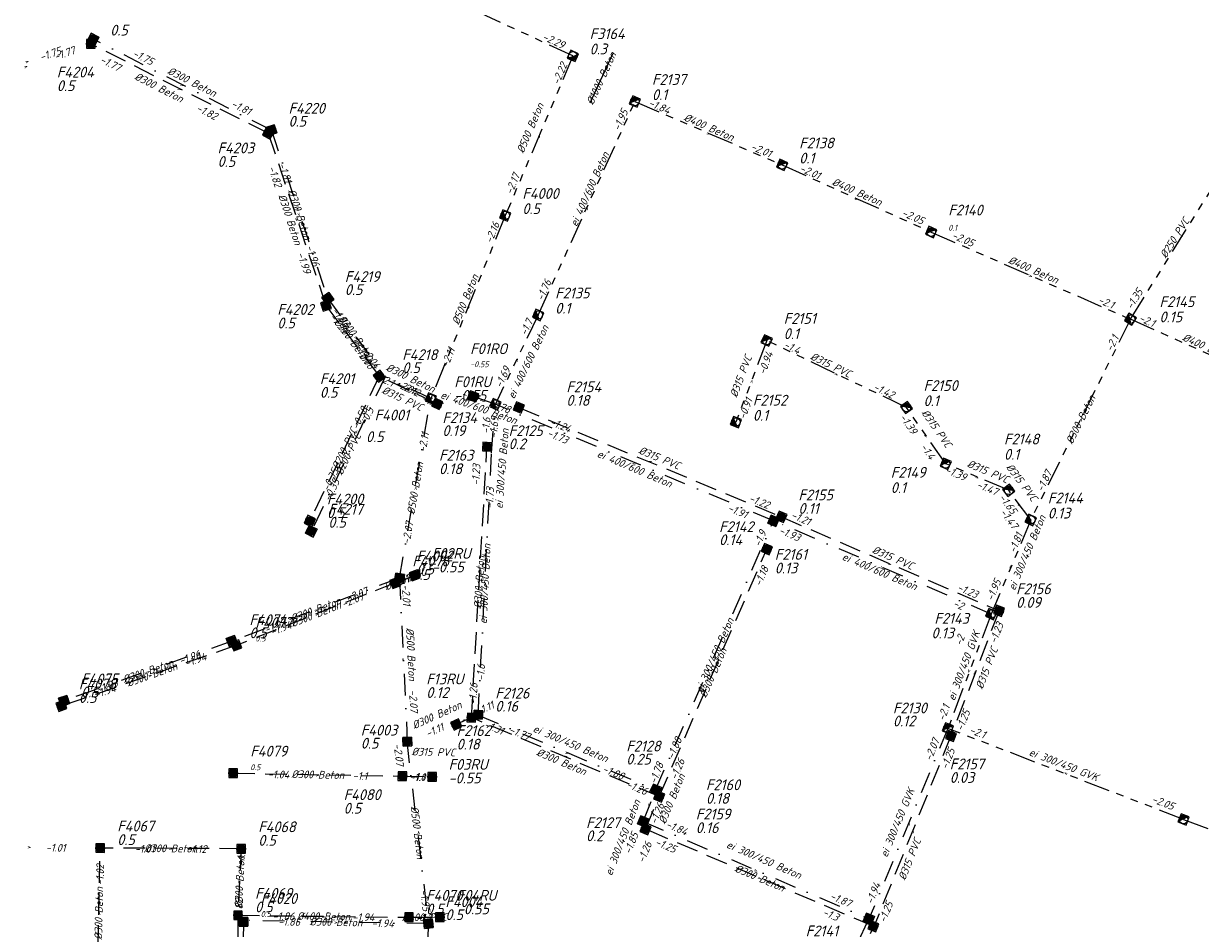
# Model space of a CAD drawing. Header units: metres. Extents: x 153906 to 154973, y 473035 to 474039.
# Tile 3 of 18: x 153906 to 154179, y 473255 to 473464. Entities that reach past the tile are written whole.
import ezdxf
from ezdxf.enums import TextEntityAlignment as Align

# ---------------------------------------------------------------- set-up
doc = ezdxf.new("R2010")
doc.units = ezdxf.units.M
for name, pattern in [('RI-GWA', [18.45, 6, -1.8, 1.75, -1.8, 1.75, -1.8, 1.75, -1.8]), ('RI-HWA', [7.4, 5, -2.4]), ('RI-VWA', [11, 5, -3, 0, -3])]:
    doc.linetypes.add(name, pattern=pattern)
doc.layers.get('0').update_dxf_attribs({"linetype": 'CONTINUOUS'})
for name, color, linetype, lineweight in [('R-OI-KW-KUNSTWERK_DUIKER-G', 170, 'CONTINUOUS', 25), ('R-OI-RI-BOB-T18', 6, 'CONTINUOUS', 18), ('R-OI-RI-GWA_PUTDEKSELHOOGTE-T25', 10, 'CONTINUOUS', 25), ('R-OI-RI-GWA_PUTNUMMER-T25', 10, 'CONTINUOUS', 25), ('R-OI-RI-GWA_RIOOLPUT_INSPECTIEPUT-S', 10, 'CONTINUOUS', 25), ('R-OI-RI-GWA_TRANSPORTLEIDING-G', 10, 'RI-GWA', 25), ('R-OI-RI-HWA_PUTDEKSELHOOGTE-T25', 150, 'CONTINUOUS', 25), ('R-OI-RI-HWA_PUTNUMMER-T25', 150, 'CONTINUOUS', 25), ('R-OI-RI-HWA_RIOOLPUT_INSPECTIEPUT-S', 150, 'CONTINUOUS', 25), ('R-OI-RI-HWA_TRANSPORTLEIDING-G', 150, 'RI-HWA', 25), ('R-OI-RI-STROOMRICHTING-G', 251, 'CONTINUOUS', 25), ('R-OI-RI-VWA_PUTDEKSELHOOGTE-T25', 34, 'CONTINUOUS', 25), ('R-OI-RI-VWA_PUTNUMMER-T25', 34, 'CONTINUOUS', 25), ('R-OI-RI-VWA_RIOOLPUT_INSPECTIEPUT-S', 34, 'CONTINUOUS', 25), ('R-OI-RI-VWA_TRANSPORTLEIDING-G', 34, 'RI-VWA', 25)]:
    doc.layers.add(name, color=color, linetype=linetype, lineweight=lineweight)
doc.layers.add('R-OI-RI-DIAMETER_RIOOL-T18', color=6, linetype='CONTINUOUS')
doc.styles.add('NLCS-ISO-M500-T25', font='NLCS-ISO.ttf', dxfattribs={"height": 1.25})
doc.styles.add('NLCS-ISO-M750-T18_CURSIEF', font='NLCS-ISO.ttf', dxfattribs={"oblique": 15, "height": 1.35})
doc.styles.add('NLCS-ISO-M750-T25_CURSIEF', font='NLCS-ISO.ttf', dxfattribs={"oblique": 15, "height": 1.875})

# ---------------------------------------------------------------- blocks, each defined once
blk = doc.blocks.new('N-SRI-PUT_GWA-SO')
blk.add_hatch(color=256).paths.add_polyline_path([(1.41, 1.41, 0.664858), (-2, 0.02), (-2, -0.02, 0.196534), (-1.41, -1.41)])
at = {"lineweight": -3, "flags": 128}
blk.add_lwpolyline([(2, -2), (2, 2), (-2, 2), (-2, -2)], close=True, dxfattribs=at)
at = {"lineweight": -3}
blk.add_circle((0, 0), 2, dxfattribs=at)
blk = doc.blocks.new('N-SRI-PUT_VWA-SO')
h = blk.add_hatch(color=256)
edge = h.paths.add_edge_path()
edge.add_arc((0, 0), 2, 0, 360)
at = {"flags": 128}
blk.add_lwpolyline([(-2, 2), (2, 2), (2, -2), (-2, -2)], close=True, dxfattribs=at)
at = {"lineweight": -3, "flags": 128}
blk.add_lwpolyline([(2, -2), (2, 2), (-2, 2), (-2, -2)], close=True, dxfattribs=at)
at = {"lineweight": -3}
blk.add_circle((0, 0), 2, dxfattribs=at)
blk = doc.blocks.new('N-SRI-PUT_HWA-SO')
h = blk.add_hatch(color=256)
h.dxf.hatch_style = 1
h.paths.add_polyline_path([(-2, 0, 1), (2, 0, 1)])
at = {"lineweight": -3, "flags": 128}
blk.add_lwpolyline([(-2, -2), (2, -2), (2, 2), (-2, 2)], close=True, dxfattribs=at)
at = {"lineweight": -3}
blk.add_circle((0, 0), 2, dxfattribs=at)

msp = doc.modelspace()

# ---------------------------------------------------------------- linework, layer by layer
at = {"layer": 'R-OI-KW-KUNSTWERK_DUIKER-G'}
msp.add_polyline3d([(154042.62, 473457.43, 0), (154037.29, 473445.95, 0)], dxfattribs=at)
at = {"layer": 'R-OI-RI-GWA_TRANSPORTLEIDING-G'}
for points in [[(154033.39, 473456.89, 0), (153980.51, 473481.35, 0)], [(154033.39, 473456.89, 0), (154017.75, 473419.97, 0)], [(154025.34, 473396.94, 0), (154047.74, 473446.34, 0)], [(154047.74, 473446.34, 0), (154081.79, 473431.66, 0)], [(154162.33, 473395.97, 0), (154186.14, 473434.15, 0)], [(154081.79, 473431.66, 0), (154116.26, 473416.14, 0)], [(154017.75, 473419.97, 0), (154000.53, 473377.63, 0)], [(154116.26, 473416.14, 0), (154162.33, 473395.97, 0)], [(154025.34, 473396.94, 0), (154015.45, 473376.28, 0)], [(154162.33, 473395.97, 0), (154139.29, 473349.53, 0)], [(154201.49, 473378.43, 0), (154162.33, 473395.97, 0)], [(154078.21, 473391.05, 0), (154071.08, 473372.16, 0)], [(154110.54, 473375.53, 0), (154078.21, 473391.05, 0)], [(154119.61, 473362.53, 0), (154110.54, 473375.53, 0)], [(154134.19, 473356.38, 0), (154119.61, 473362.53, 0)], [(154139.29, 473349.53, 0), (154134.19, 473356.38, 0)], [(154139.29, 473349.53, 0), (154130.14, 473327.76, 0)], [(154130.14, 473327.76, 0), (154120.12, 473301.28, 0)], [(154174.63, 473280.23, 0), (154120.12, 473301.28, 0)], [(154174.63, 473280.23, 0), (154233.57, 473258.08, 0)]]:
    msp.add_polyline3d(points, dxfattribs=at)
at = {"layer": 'R-OI-RI-HWA_TRANSPORTLEIDING-G'}
for points in [[(153962.91, 473438.98, 0), (153921.9, 473459.66, 0)], [(153962.91, 473438.98, 0), (153976.28, 473399.11, 0)], [(153976.28, 473399.11, 0), (153988.59, 473382.78, 0)], [(153988.59, 473382.78, 0), (153972.56, 473349.28, 0)], [(154002, 473376.4, 0), (153988.59, 473382.78, 0)], [(154020.87, 473375.55, 0), (154081.6, 473350.24, 0)], [(154009.92, 473303.79, 0), (154013.52, 473366.46, 0)], [(154081.6, 473350.24, 0), (154131.96, 473328.5, 0)], [(154053.34, 473285.54, 0), (154078.25, 473342.79, 0)], [(153992.3, 473334.95, 0), (153955.53, 473320.51, 0)], [(153992.3, 473334.95, 0), (153996.8, 473336.7, 0)], [(154131.96, 473328.5, 0), (154120.84, 473299.55, 0)], [(153916.01, 473306.79, 0), (153956.01, 473320.72, 0)], [(154009.92, 473303.79, 0), (154006.4, 473302.2, 0)], [(154053.34, 473285.54, 0), (154009.92, 473303.79, 0)], [(154120.84, 473299.55, 0), (154103.02, 473255.44, 0)], [(153954.83, 473290.94, 0), (153993.95, 473290.25, 0)], [(153993.95, 473290.25, 0), (154000.9, 473290.1, 0)], [(154050.21, 473277.97, 0), (154053.34, 473285.54, 0)], [(154103.02, 473255.44, 0), (154050.21, 473277.97, 0)], [(153923.4, 473243.37, 0), (153924.05, 473273.62, 0)], [(153956.66, 473273.45, 0), (153924.05, 473273.62, 0)], [(153956.66, 473273.45, 0), (153955.93, 473258.05, 0)], [(153955.93, 473258.05, 0), (153955.61, 473231.37, 0)], [(153955.93, 473258.05, 0), (153995.48, 473257.59, 0)], [(153995.48, 473257.59, 0), (154002.6, 473257.6, 0)], [(154083.34, 473213.65, 0), (154103.02, 473255.44, 0)]]:
    msp.add_polyline3d(points, dxfattribs=at)
at = {"layer": 'R-OI-RI-VWA_TRANSPORTLEIDING-G'}
for points in [[(153963.67, 473439.7, 0), (153922.43, 473460.78, 0)], [(153963.67, 473439.7, 0), (153976.69, 473400.75, 0)], [(153976.69, 473400.75, 0), (153989.98, 473382.67, 0)], [(153989.98, 473382.67, 0), (153972.87, 473346.91, 0)], [(154000.53, 473377.63, 0), (153989.98, 473382.67, 0)], [(153993.27, 473336.09, 0), (154000.53, 473377.63, 0)], [(154015.45, 473376.28, 0), (154010.3, 473378.1, 0)], [(154014.57, 473365.08, 0), (154015.45, 473376.28, 0)], [(154079.79, 473349.34, 0), (154015.45, 473376.28, 0)], [(154011.48, 473304.37, 0), (154014.57, 473365.08, 0)], [(154052.53, 473287.1, 0), (154079.79, 473349.34, 0)], [(154130.14, 473327.76, 0), (154079.79, 473349.34, 0)], [(153993.27, 473336.09, 0), (153954.51, 473321.48, 0)], [(153993.27, 473336.09, 0), (153995.09, 473298.25, 0)], [(153954.51, 473321.48, 0), (153915.7, 473307.67, 0)], [(154011.48, 473304.37, 0), (154052.53, 473287.1, 0)], [(154120.12, 473301.28, 0), (154101.87, 473257.22, 0)], [(153994.97, 473298.31, 0), (153999.96, 473256.12, 0)], [(154049.66, 473279.75, 0), (154052.53, 473287.1, 0)], [(154049.66, 473279.75, 0), (154101.87, 473257.22, 0)], [(153957.23, 473256.86, 0), (153956.72, 473232.26, 0)], [(153999.96, 473256.12, 0), (153957.23, 473256.86, 0)], [(153999.96, 473256.12, 0), (153998.26, 473221.76, 0)], [(154075.84, 473201.8, 0), (154101.87, 473257.22, 0)]]:
    msp.add_polyline3d(points, dxfattribs=at)

# ---------------------------------------------------------------- block references
at = {"layer": 'R-OI-RI-GWA_RIOOLPUT_INSPECTIEPUT-S'}
for p, xscale, yscale, zscale, rotation in [((154033.39, 473456.89), 0.4999999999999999, 0.4999999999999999, 0.4999999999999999, 155.1789789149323), ((154047.74, 473446.34), 0.5, 0.5, 0.5, 336.6770313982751), ((154081.79, 473431.66), 0.5, 0.5, 0.5, 335.751666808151), ((154017.75, 473419.97), 0.5, 0.5, 0.5, 67.0413780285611), ((154116.26, 473416.14), 0.5, 0.5, 0.5, 336.3590092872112), ((154025.34, 473396.94), 0.5, 0.5, 0.5, 65.61356476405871), ((154162.33, 473395.97), 0.5, 0.5, 0.5, 58.04820447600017), ((154078.21, 473391.05), 0.5, 0.5, 0.5, 334.3587637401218), ((154000.53, 473377.63), 0.4999999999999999, 0.4999999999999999, 0.4999999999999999, 67.862933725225), ((154015.45, 473376.28), 0.5, 0.5, 0.5, 64.40707024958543), ((154110.54, 473375.53), 0.5, 0.5, 0.5, 304.9117993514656), ((154071.08, 473372.16), 0.5, 0.5, 0.5, 69.32607606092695), ((154119.61, 473362.53), 0.5, 0.5, 0.5, 337.1347280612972), ((154134.19, 473356.38), 0.4999999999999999, 0.4999999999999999, 0.4999999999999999, 306.6176899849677), ((154139.29, 473349.53), 0.5, 0.5, 0.5, 63.61386009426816), ((154130.14, 473327.76), 0.4999999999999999, 0.4999999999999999, 0.4999999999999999, 67.21213516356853), ((154120.12, 473301.28), 0.5, 0.5, 0.5, 338.8888545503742), ((154174.63, 473280.23), 0.5, 0.5, 0.5, 339.4075308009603)]:
    msp.add_blockref('N-SRI-PUT_GWA-SO', p, dxfattribs=dict(at, xscale=xscale, yscale=yscale, zscale=zscale, rotation=rotation))
at = {"layer": 'R-OI-RI-HWA_RIOOLPUT_INSPECTIEPUT-S', "xscale": 0.5, "yscale": 0.5, "zscale": 0.5}
for p in [(153921.9, 473459.66), (153955.93, 473258.05)]:
    msp.add_blockref('N-SRI-PUT_HWA-SO', p, dxfattribs=at)
at = {"layer": 'R-OI-RI-HWA_RIOOLPUT_INSPECTIEPUT-S'}
for p, xscale, yscale, zscale, rotation in [((153962.91, 473438.98), 0.5, 0.5, 0.5, 153.2396864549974), ((153976.28, 473399.11), 0.5, 0.5, 0.5, 108.5383551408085), ((153988.59, 473382.78), 0.5, 0.5, 0.5, 127.0110862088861), ((154002, 473376.4), 0.5, 0.5, 0.5, 154.5602137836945), ((154020.87, 473375.55), 0.5, 0.5, 0.5, 337.3729006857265), ((154013.52, 473366.46), 0.5, 0.5, 0.5, 266.7130826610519), ((154081.6, 473350.24), 0.5, 0.5, 0.5, 336.6568370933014), ((153972.56, 473349.28), 0.5, 0.5, 0.5, 64.4285971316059), ((154078.25, 473342.79), 0.5, 0.5, 0.5, 246.48584796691), ((153996.8, 473336.7), 0.5, 0.5, 0.5, 201.2462053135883), ((153992.3, 473334.95), 0.5, 0.5, 0.5, 21.24620531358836), ((154131.96, 473328.5), 0.5, 0.5, 0.5, 249.4722483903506), ((153955.53, 473320.51), 0.5, 0.5, 0.5, 21.44937563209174), ((153915.08, 473306.49), 0.5, 0.5, 0.5, 19.14869715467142), ((154006.4, 473302.2), 0.5, 0.5, 0.5, 24.34817127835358), ((154009.92, 473303.79), 0.5, 0.5, 0.5, 86.71308266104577), ((154120.84, 473299.55), 0.5, 0.5, 0.5, 68.99392811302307), ((153954.83, 473290.94), 0.4999999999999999, 0.4999999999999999, 0.4999999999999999, 358.9879779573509), ((153993.95, 473290.25), 0.5, 0.5, 0.5, 358.7397784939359), ((154000.85, 473290.1), 0.5, 0.5, 0.5, 180), ((154053.34, 473285.54), 0.5, 0.5, 0.5, 66.48584796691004), ((154050.21, 473277.97), 0.5, 0.5, 0.5, 336.8950926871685), ((153924.05, 473273.62), 0.5, 0.5, 0.5, 359.7013126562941), ((153956.66, 473273.45), 0.5, 0.5, 0.5, 179.7013126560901), ((153995.48, 473257.59), 0.5, 0.5, 0.5, 0.04828973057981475), ((154002.6, 473257.6), 0.5, 0.5, 0.5, 180.0482897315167), ((154102.88, 473255.5), 0.4999999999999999, 0.4999999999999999, 0.4999999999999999, 67.6415602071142)]:
    msp.add_blockref('N-SRI-PUT_HWA-SO', p, dxfattribs=dict(at, xscale=xscale, yscale=yscale, zscale=zscale, rotation=rotation))
at = {"layer": 'R-OI-RI-VWA_RIOOLPUT_INSPECTIEPUT-S'}
for p, xscale, yscale, zscale, rotation in [((153922.43, 473460.78), 0.5, 0.5, 0.5, 332.9259614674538), ((153963.67, 473439.7), 0.5, 0.5, 0.5, 288.4834783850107), ((153976.69, 473400.75), 0.5, 0.5, 0.5, 306.3346916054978), ((154010.3, 473378.1), 0.5, 0.5, 0.5, 340.5290980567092), ((154079.79, 473349.34), 0.4999999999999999, 0.4999999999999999, 0.4999999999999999, 336.7977018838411), ((153972.87, 473346.91), 0.4999999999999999, 0.4999999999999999, 0.4999999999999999, 64.4290938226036), ((153993.27, 473336.09), 0.5, 0.5, 0.5, 80.09724005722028), ((153954.51, 473321.48), 0.4999999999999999, 0.4999999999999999, 0.4999999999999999, 20.6501048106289), ((153915.7, 473307.67), 0.5, 0.5, 0.5, 19.58253217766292), ((154011.48, 473304.45), 0.5, 0.5, 0.5, 87.08539693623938), ((153995.09, 473298.25), 0.4999999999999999, 0.4999999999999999, 0.4999999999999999, 92.75581255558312), ((154052.53, 473287.1), 0.5, 0.5, 0.5, 66.34522490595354), ((154049.66, 473279.75), 0.4999999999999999, 0.4999999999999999, 0.4999999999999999, 68.70551220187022), ((153957.22, 473256.52), 0.5, 0.5, 0.5, 359.9161572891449), ((153999.96, 473256.12), 0.5, 0.5, 0.5, 96.73843675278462), ((154101.87, 473257.22), 0.5, 0.5, 0.5, 67.5017680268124)]:
    msp.add_blockref('N-SRI-PUT_VWA-SO', p, dxfattribs=dict(at, xscale=xscale, yscale=yscale, zscale=zscale, rotation=rotation))

# ---------------------------------------------------------------- texts
at = {"layer": 'R-OI-RI-BOB-T18', "style": 'NLCS-ISO-M750-T18_CURSIEF', "oblique": 15}
for s, rotation, p in [('-2.29', 335.3628, (154026.17, 473460.69)), ('-1.75', 333.071, (153931.37, 473456.9)), ('-1.77', 333.071, (153923.84, 473455.45)), ('-1.84', 336.5087, (154050.71, 473445.39)), ('-1.82', 288.3803, (153962.89, 473431.08)), ('-1.81', 288.3803, (153965.26, 473431.8)), ('-2.17', 67.0361, (154019.29, 473424.69)), ('-2.01', 335.9358, (154085.66, 473430.25)), ('-2.05', 336.5087, (154120.86, 473414.75)), ('-1.76', 65.8901, (154026.45, 473400.06)), ('-1.96', 306.142, (153977.54, 473397.9)), ('-1.99', 307.2879, (153977.02, 473396.46)), ('-2.1', 335.9358, (154164.13, 473395.61)), ('-2.11', 67.609, (154004.47, 473384.66)), ('-1.4', 334.2169, (154081.98, 473389.47)), ('-1.69', 64.1713, (154016.81, 473379.9)), ('-2.04', 334.2169, (153992.19, 473380.51)), ('-1.06', 334.7899, (153998.22, 473377.09)), ('-1.78', 340.5194, (154013.83, 473375.79)), ('-0.91', 69.3279, (154073.24, 473372.63)), ('-1.6', 85.3707, (154014.03, 473369.39)), ('-1.39', 304.9961, (154108.85, 473373.3)), ('-1.24', 337.6546, (154027.87, 473371.55)), ('-1.73', 337.0817, (154027.26, 473368.99)), ('-1.23', 86.5166, (154011.72, 473357.46)), ('-0.35', 64.1713, (153976.92, 473356.06)), ('-0.35', 64.1713, (153977.23, 473353.69)), ('-1.39', 337.0817, (154119.34, 473360.45)), ('-1.87', 63.5983, (154142.06, 473355.88)), ('-1.47', 306.7149, (154132.07, 473351.29)), ('-2.07', 80.2141, (153995.63, 473343.8)), ('-1.21', 336.5087, (154083.68, 473350.02)), ('-1.93', 337.0817, (154080.89, 473346.46)), ('-1.81', 67.0361, (154135.7, 473341.71)), ('-1.08', 21.1994, (153993.79, 473334.46)), ('-1.18', 66.4631, (154076.86, 473334.03)), ('-2.01', 272.9104, (153993.85, 473334.56)), ('-1.97', 20.6265, (153962.46, 473323.23)), ('-1.94', 21.1994, (153963.82, 473322.71)), ('-1.23', 68.7549, (154131.27, 473320.77)), ('-2', 69.3279, (154123.26, 473320.26)), ('-1.6', 87.0896, (154012.88, 473312.31)), ('-1.94', 19.4806, (153923.07, 473308.19)), ('-1.93', 19.4806, (153923.57, 473309.41)), ('-1.11', 24.0642, (154011.46, 473304.28)), ('-1.77', 337.0817, (154018.46, 473300.35)), ('-1.88', 66.4631, (154056.65, 473294.03)), ('-2.1', 338.8006, (154124.94, 473300.25)), ('-1.04', 358.8541, (153962.81, 473289.8)), ('-1.78', 68.7549, (154052.61, 473288.3)), ('-1.09', 358.8541, (153995.57, 473289.17)), ('-1.26', 337.0817, (154045.58, 473287.72)), ('-1.26', 67.609, (154052.71, 473278.96)), ('-1.84', 336.5087, (154054.73, 473278.47)), ('-1.12', 87.0896, (153957.48, 473269.55)), ('-1.25', 337.0817, (154052.24, 473274.35)), ('-1.01', 359.427, (153932.04, 473272.58)), ('-1.94', 67.609, (154102.7, 473260.46)), ('-1.95', 276.9211, (153998.03, 473263.94)), ('-1.25', 68.182, (154105.67, 473256.17)), ('-1.86', 359.427, (153963.92, 473256.96)), ('-1.86', 358.8541, (153965.21, 473255.72))]:
    msp.add_text(s, height=1.8, rotation=rotation, dxfattribs=at).set_placement(p)
for s, rotation, p in [('-1.75', 18.3346, (153915.16, 473457.29)), ('-1.77', 18.9076, (153918.46, 473457.42)), ('-2.22', 67.0361, (154032.18, 473454.82)), ('-1.81', 333.071, (153958.37, 473443.1)), ('-1.82', 333.071, (153950.57, 473441.97)), ('-1.95', 65.8901, (154046.23, 473444)), ('-2.01', 336.5087, (154078.83, 473433.33)), ('-2.05', 335.9358, (154114.1, 473417.81)), ('-2.16', 67.609, (154016.5, 473417.96)), ('-1.99', 288.3803, (153971.18, 473406.38)), ('-1.96', 288.3803, (153973.2, 473408.02)), ('-1.35', 57.8687, (154165.33, 473402.28)), ('-2.1', 336.5087, (154158.08, 473398.32)), ('-1.7', 64.1713, (154024.23, 473395.4)), ('-2.1', 63.5983, (154159.73, 473391.66)), ('-2.06', 307.2879, (153986.26, 473384.21)), ('-2.04', 306.142, (153987.52, 473384.34)), ('-0.94', 69.3279, (154079.75, 473388.04)), ('-2.1', 334.7899, (153991.52, 473380.28)), ('-2.12', 334.2169, (153997.46, 473377.99)), ('-0.7', 340.5194, (154011.25, 473376.7)), ('-1.42', 334.2169, (154107.18, 473377.53)), ('-0.58', 64.1713, (153986.04, 473375.13)), ('-0.5', 64.1713, (153987.43, 473375.02)), ('-1.69', 85.3707, (154016.22, 473373.4)), ('-2.11', 80.2141, (154000.14, 473369.58)), ('-1.4', 304.9961, (154115.88, 473363.28)), ('-1.73', 87.0896, (154015.16, 473357.04)), ('-1.47', 337.0817, (154131.22, 473355.1)), ('-1.22', 337.6546, (154078.43, 473352.04)), ('-1.65', 306.7149, (154134.81, 473350.69)), ('-1.91', 337.0817, (154073.32, 473349.83)), ('-1.9', 66.4631, (154078.22, 473346.63)), ('-2.07', 21.1994, (153996.04, 473335.33)), ('-1.95', 67.0361, (154132.51, 473335.28)), ('-2.07', 21.1994, (153985.21, 473331.09)), ('-2.07', 20.6265, (153986.14, 473332.33)), ('-1.23', 336.5087, (154126.61, 473331.33)), ('-2', 337.0817, (154123.32, 473328.65)), ('-1.96', 19.4806, (153947.42, 473317.72)), ('-1.94', 19.4806, (153948.79, 473317.15)), ('-2.07', 272.9104, (153995.76, 473304.98)), ('-1.26', 86.5166, (154011.37, 473311.72)), ('-2.1', 69.3279, (154120.63, 473306.35)), ('-1.25', 68.7549, (154125.34, 473305.15)), ('-1.11', 24.0642, (154003.72, 473300.91)), ('-1.31', 337.0817, (154016.9, 473299.77)), ('-2.07', 276.9211, (153992.55, 473292.53)), ('-2.07', 67.609, (154118.26, 473298.46)), ('-1.25', 68.182, (154121.84, 473296.27)), ('-1.26', 66.4631, (154059.34, 473293.79)), ('-1.88', 337.0817, (154044.76, 473289.29)), ('-1.1', 358.8541, (153985.83, 473289.35)), ('-1.1', 358.8541, (153999.14, 473289.14)), ('-2.05', 338.8006, (154172.04, 473282.35)), ('-1.85', 68.7549, (154048.6, 473276.79)), ('-1.26', 67.609, (154051.74, 473274.6)), ('-1.01', 358.8541, (153916.03, 473272.76)), ('-1.12', 359.427, (153948.65, 473272.49)), ('-1.02', 88.8085, (153924.97, 473269.82)), ('-1.82', 87.0896, (153957.11, 473261.85)), ('-1.87', 336.5087, (154097.29, 473259.86)), ('-1.3', 337.0817, (154094.44, 473256.66)), ('-1.94', 359.427, (153987.47, 473256.69)), ('-1.94', 358.8541, (153991.94, 473255.26))]:
    msp.add_text(s, height=1.8, rotation=rotation, dxfattribs=at).set_placement(p, align=Align.RIGHT)
msp.add_text('-1.2', height=1.8, dxfattribs=at).set_placement((154000.82, 473256.6), align=Align.RIGHT)
msp.add_text('-1', height=1.8, dxfattribs=at).set_placement((153997.26, 473256.6))
at = {"layer": 'R-OI-RI-DIAMETER_RIOOL-T18', "style": 'NLCS-ISO-M750-T18_CURSIEF', "oblique": 15}
for s, rotation, p in [('%%C1000 Beton', 65.3172, (154039.96, 473451.69)), ('%%C300 Beton', 333.071, (153937.66, 473449.6)), ('%%C300 Beton', 333.071, (153945.32, 473450.89)), ('%%C500 Beton', 67.0361, (154023.52, 473440.21)), ('%%C400 Beton', 336.5087, (154064.87, 473440.4)), ('ei 400/600 Beton', 65.8901, (154037.24, 473426.05)), ('%%C400 Beton', 335.9358, (154099.14, 473425.44)), ('%%C300 Beton', 288.3803, (153967.99, 473419.04)), ('%%C300 Beton', 288.3803, (153970.18, 473420.22)), ('%%C250 PVC', 57.8687, (154172.56, 473414.77)), ('%%C400 Beton', 336.5087, (154139.92, 473407.4)), ('%%C500 Beton', 67.609, (154008.48, 473400.53)), ('%%C300 Beton', 307.2879, (153982.44, 473390.94)), ('%%C300 Beton', 306.142, (153983.34, 473391.71)), ('ei 400/600 Beton', 64.1713, (154023.02, 473386.1)), ('%%C400 Beton', 335.9358, (154180.17, 473389.46)), ('%%C315 PVC', 69.3279, (154072.24, 473382.77)), ('%%C315 PVC', 334.2169, (154093.06, 473385.39)), ('%%C300 Beton', 334.2169, (153995.89, 473382.36)), ('%%C315 PVC', 334.7899, (153993.99, 473377.62)), ('ei 400/600 Beton', 340.5194, (154011.65, 473375.55)), ('%%C300 Beton', 63.5983, (154150.81, 473372.75)), ('%%C315 PVC', 304.9961, (154117.54, 473370.69)), ('%%C200 PVC', 64.1713, (153980.58, 473366.03)), ('ei 300/450 Beton', 85.3707, (154016.95, 473361.38)), ('%%C200 PVC', 64.1713, (153981.43, 473364.79)), ('ei 400/600 Beton', 337.0817, (154047.69, 473361.43)), ('%%C315 PVC', 337.6546, (154053.43, 473363.89)), ('%%C500 Beton', 80.2141, (153996.9, 473356.86)), ('%%C315 PVC', 337.0817, (154129.41, 473360.74)), ('%%C315 PVC', 306.7149, (154137.22, 473358.23)), ('ei 300/450 Beton', 67.0361, (154138.38, 473341.94)), ('ei 300/450 Beton', 87.0896, (154013.02, 473334.72)), ('%%C315 PVC', 336.5087, (154107.43, 473340.79)), ('%%C300 Beton', 86.5166, (154011.72, 473335.13)), ('ei 400/600 Beton', 337.0817, (154104.35, 473337.63)), ('%%C315 PVC', 21.1994, (153994.55, 473335.83)), ('%%C300 Beton', 20.6265, (153973.89, 473328.78)), ('%%C300 Beton', 21.1994, (153973.92, 473327.73)), ('ei 300/450 Beton', 66.4631, (154066.16, 473318.22)), ('%%C500 Beton', 272.9104, (153996, 473318.46)), ('ei 300/450 GVK', 69.3279, (154123.78, 473315.76)), ('%%C300 Beton', 66.4631, (154065.8, 473314.17)), ('%%C315 PVC', 68.7549, (154129.11, 473315.27)), ('%%C300 Beton', 19.4806, (153935.11, 473314.57)), ('%%C300 Beton', 19.4806, (153936.01, 473313.76)), ('%%C300 Beton', 24.0642, (154001.92, 473304.39)), ('ei 300/450 Beton', 337.0817, (154032.87, 473297.83)), ('%%C315 PVC', 358.8541, (154001.13, 473295.84)), ('%%C300 Beton', 337.0817, (154030.76, 473293.59)), ('ei 300/450 GVK', 338.8006, (154146.93, 473292.92)), ('%%C300 Beton', 358.8541, (153974.39, 473290.6)), ('%%C300 Beton', 67.609, (154056.25, 473285.01)), ('ei 300/450 GVK', 67.609, (154108.43, 473279.47)), ('%%C500 Beton', 276.9211, (153997.46, 473277.22)), ('ei 300/450 Beton', 68.7549, (154044.88, 473276.03)), ('ei 300/450 Beton', 336.5087, (154077.6, 473270.92)), ('%%C315 PVC', 68.182, (154111.27, 473271.04)), ('%%C300 Beton', 359.427, (153940.36, 473273.53)), ('%%C300 Beton', 87.0896, (153956.3, 473265.75)), ('%%C300 Beton', 337.0817, (154076.62, 473266.7)), ('%%C300 Beton', 88.8085, (153923.73, 473258.49)), ('%%C400 Beton', 359.427, (153975.71, 473257.82)), ('%%C300 Beton', 358.8541, (153978.59, 473256.49))]:
    msp.add_text(s, height=1.8, rotation=rotation, dxfattribs=at).set_placement(p, align=Align.MIDDLE_CENTER)
msp.add_text('%%C400 PVC', height=1.8, dxfattribs=at).set_placement((153999.04, 473257.6), align=Align.MIDDLE_CENTER)
at = {"layer": 'R-OI-RI-GWA_PUTDEKSELHOOGTE-T25', "style": 'NLCS-ISO-M750-T25_CURSIEF', "oblique": 15}
for s, height, p in [('0.3', 2.5, (154037.26, 473457.25)), ('0.1', 2.5, (154051.68, 473446.67)), ('0.1', 2.5, (154085.73, 473431.99)), ('0.5', 2.5, (154021.7, 473420.29)), ('0.1', 1.35, (154120.21, 473416.46)), ('0.1', 2.5, (154029.29, 473397.26)), ('0.15', 2.5, (154169.06, 473395.25)), ('0.1', 2.5, (154082.15, 473391.37)), ('0.1', 2.5, (154114.49, 473375.85)), ('0.1', 2.5, (154075.02, 473372.48)), ('0.1', 2.5, (154133.1, 473363.47)), ('0.1', 2.5, (154106.91, 473355.76)), ('0.13', 2.5, (154143.24, 473349.85)), ('0.13', 2.5, (154116.32, 473322.13)), ('0.12', 2.5, (154107.41, 473301.76))]:
    msp.add_text(s, height=height, dxfattribs=at).set_placement(p)
at = {"layer": 'R-OI-RI-GWA_PUTNUMMER-T25', "style": 'NLCS-ISO-M750-T25_CURSIEF', "oblique": 15}
for s, p in [('F3164', (154037.26, 473460.76)), ('F2137', (154051.68, 473450.18)), ('F2138', (154085.73, 473435.5)), ('F4000', (154021.7, 473423.8)), ('F2140', (154120.21, 473419.97)), ('F2135', (154029.29, 473400.77)), ('F2145', (154169.06, 473398.76)), ('F2151', (154082.15, 473394.89)), ('F2150', (154114.49, 473379.37)), ('F2152', (154075.02, 473375.99)), ('F4001', (153987.54, 473372.55)), ('F2148', (154133.1, 473366.99)), ('F2149', (154106.91, 473359.28)), ('F2144', (154143.24, 473353.36)), ('F2143', (154116.99, 473325.49)), ('F2130', (154107.41, 473304.78))]:
    msp.add_text(s, height=2.5, dxfattribs=at).set_placement(p)
at = {"layer": 'R-OI-RI-GWA_TRANSPORTLEIDING-G', "style": 'NLCS-ISO-M750-T25_CURSIEF', "oblique": 15}
msp.add_text('0.5', height=2.5, dxfattribs=at).set_placement((153985.54, 473367.53))
at = {"layer": 'R-OI-RI-HWA_PUTDEKSELHOOGTE-T25', "style": 'NLCS-ISO-M750-T25_CURSIEF', "oblique": 15}
for s, height, p in [('0.5', 2.5, (153914.03, 473448.74)), ('0.5', 2.5, (153951.21, 473431.21)), ('0.5', 2.5, (153965.02, 473393.84)), ('0.5', 2.5, (153974.87, 473377.8)), ('-0.55', 2.5, (154005.95, 473377.09)), ('0.18', 2.5, (154031.88, 473375.93)), ('0.18', 2.5, (154002.43, 473360.11)), ('0.5', 2.5, (153976.51, 473349.97)), ('0.11', 2.5, (154085.55, 473350.93)), ('0.5', 2.5, (153996.25, 473335.64)), ('-0.55', 2.5, (154000.75, 473337.39)), ('0.13', 2.5, (154080.09, 473337.16)), ('0.09', 2.5, (154135.91, 473329.19)), ('0.5', 1.35, (153959.96, 473321.41)), ('0.12', 2.5, (153999.47, 473308.35)), ('0.5', 2.5, (153919.13, 473307.19)), ('0.18', 2.5, (154006.49, 473296.4)), ('0.5', 1.35, (153958.77, 473291.63)), ('-0.55', 2.5, (154004.64, 473288.58)), ('0.03', 2.5, (154120.56, 473288.69)), ('0.18', 2.5, (154064.16, 473283.86)), ('0.5', 2.5, (153980.37, 473281.58)), ('0.16', 2.5, (154061.82, 473277.08)), ('0.5', 2.5, (153928, 473274.31)), ('0.5', 2.5, (153960.61, 473274.14)), ('0.5', 2.5, (153959.88, 473258.74)), ('0.5', 2.5, (153999.43, 473258.28)), ('-0.55', 2.5, (154006.55, 473258.29))]:
    msp.add_text(s, height=height, dxfattribs=at).set_placement(p)
at = {"layer": 'R-OI-RI-HWA_PUTNUMMER-T25', "style": 'NLCS-ISO-M750-T25_CURSIEF', "oblique": 15}
for s, p in [('F4204', (153914.03, 473451.89)), ('F4203', (153951.21, 473434.35)), ('F4202', (153965.02, 473396.98)), ('F4201', (153974.87, 473380.95)), ('F01RU', (154005.95, 473380.23)), ('F2154', (154031.88, 473379.07)), ('F2163', (154002.43, 473363.25)), ('F2155', (154085.55, 473354.07)), ('F4200', (153976.51, 473353.11)), ('F02RU', (154000.75, 473340.53)), ('F4076', (153996.25, 473338.78)), ('F2161', (154080.09, 473340.3)), ('F2156', (154135.91, 473332.34)), ('F4077', (153959.96, 473324.55)), ('F13RU', (153999.47, 473311.49)), ('F4078', (153919.13, 473310.33)), ('F2162', (154006.49, 473299.54)), ('F4079', (153958.77, 473294.78)), ('F03RU', (154004.64, 473291.72)), ('F2157', (154120.56, 473291.83)), ('F2160', (154064.16, 473287)), ('F4080', (153980.37, 473284.72)), ('F2159', (154061.82, 473280.22)), ('F4067', (153928, 473277.45)), ('F4068', (153960.61, 473277.28)), ('F4069', (153959.88, 473261.88)), ('F4070', (153999.43, 473261.43)), ('F04RU', (154006.55, 473261.43))]:
    msp.add_text(s, height=2.5, dxfattribs=at).set_placement(p)
at = {"layer": 'R-OI-RI-STROOMRICHTING-G', "style": 'NLCS-ISO-M500-T25'}
for rotation, p in [(18.9076, (153906.84, 473454.49)), (18.3346, (153907.11, 473455.65)), (333.071, (153942.4, 473449.32)), (333.071, (153943.05, 473450.24)), (67.0361, (154025.53, 473438.45)), (336.5087, (154064.76, 473439.01)), (65.8901, (154036.54, 473421.64)), (335.9358, (154099.02, 473423.9)), (288.3803, (153969.6, 473419.04)), (288.3803, (153970.18, 473420.22)), (237.7775, (154174.28, 473414.99)), (336.5087, (154139.3, 473406.05)), (67.609, (154009.14, 473398.8)), (306.142, (153983.34, 473391.71)), (307.2879, (153982.44, 473390.94)), (64.1713, (154020.39, 473386.61)), (69.3279, (154074.64, 473381.61)), (334.2169, (154094.37, 473383.29)), (334.2169, (153995.26, 473380.15)), (154.6986, (153995.3, 473379.59)), (340.5194, (154012.87, 473377.19)), (63.5983, (154150.81, 473372.75)), (85.3707, (154015.01, 473370.68)), (304.9961, (154115.08, 473369.03)), (64.1713, (153980.58, 473366.03)), (64.1713, (153981.43, 473364.79)), (337.0817, (154047.62, 473362.81)), (157.5634, (154051.23, 473362.89)), (337.0817, (154126.9, 473359.46)), (80.2141, (153996.9, 473356.86)), (306.7149, (154136.74, 473352.95)), (337.0817, (154104.97, 473338.55)), (336.5087, (154106.78, 473339.37)), (246.9448, (154134.72, 473338.64)), (21.1994, (153994.55, 473335.83)), (266.9983, (154011.72, 473335.13)), (87.0896, (154013.02, 473334.72)), (20.6265, (153973.95, 473328.71)), (21.1994, (153974.16, 473327.84)), (66.4631, (154066.16, 473318.22)), (272.9104, (153994.23, 473317.16)), (19.4806, (153935.16, 473314.51)), (19.4806, (153935.6, 473313.61)), (246.3719, (154065.77, 473314.09)), (249.2366, (154125.13, 473314.52)), (249.2366, (154126.4, 473314.03)), (204.5459, (154008.16, 473303)), (156.9904, (154031.63, 473294.67)), (337.0817, (154032, 473295.74)), (358.8541, (153974.34, 473290.58)), (358.8541, (153997.38, 473290.16)), (158.7093, (154147.38, 473290.75)), (248.6637, (154051.09, 473283.43)), (247.5178, (154051.78, 473281.75)), (67.609, (154111, 473279.25)), (68.182, (154111.93, 473277.5)), (96.2569, (153997.57, 473277.17)), (358.8541, (153907.66, 473273.91)), (359.427, (153940.36, 473273.53)), (336.5087, (154075.77, 473268.49)), (337.0817, (154076.62, 473266.7)), (267.5713, (153956.3, 473265.75)), (88.8085, (153923.73, 473258.49)), (359.427, (153975.71, 473257.82)), (358.8541, (153978.59, 473256.49))]:
    msp.add_text('>', height=1.25, rotation=rotation, dxfattribs=at).set_placement(p, align=Align.MIDDLE_CENTER)
msp.add_text('>', height=1.25, dxfattribs=at).set_placement((153999.04, 473257.6), align=Align.MIDDLE_CENTER)
at = {"layer": 'R-OI-RI-VWA_PUTDEKSELHOOGTE-T25', "style": 'NLCS-ISO-M750-T25_CURSIEF', "oblique": 15}
for s, height, p in [('0.5', 2.5, (153926.38, 473461.6)), ('0.5', 2.5, (153967.62, 473440.52)), ('0.5', 2.5, (153980.64, 473401.57)), ('0.5', 2.5, (153993.93, 473383.49)), ('-0.55', 1.35, (154009.63, 473384.87)), ('0.19', 2.5, (154003.21, 473368.93)), ('0.2', 2.5, (154018.52, 473365.89)), ('0.5', 2.5, (153976.82, 473347.73)), ('0.14', 2.5, (154067.21, 473343.69)), ('0.5', 2.5, (153997.22, 473336.9)), ('0.5', 2.5, (153958.57, 473322.16)), ('0.5', 2.5, (153919.65, 473308.49)), ('0.16', 2.5, (154015.43, 473305.18)), ('0.5', 2.5, (153984.33, 473296.62)), ('0.25', 2.5, (154045.73, 473292.93)), ('0.2', 2.5, (154036.44, 473275.2)), ('0.5', 1.35, (153961.18, 473257.68)), ('0.5', 2.5, (154003.9, 473256.94))]:
    msp.add_text(s, height=height, dxfattribs=at).set_placement(p)
at = {"layer": 'R-OI-RI-VWA_PUTNUMMER-T25', "style": 'NLCS-ISO-M750-T25_CURSIEF', "oblique": 15}
for s, p in [('F4220', (153967.62, 473443.53)), ('F4219', (153980.64, 473404.58)), ('F01RO', (154009.63, 473387.89)), ('F4218', (153993.93, 473386.51)), ('F2134', (154003.21, 473371.95)), ('F2125', (154018.52, 473368.91)), ('F4217', (153976.82, 473350.75)), ('F2142', (154067.21, 473346.71)), ('F4002', (153997.22, 473339.92)), ('F4074', (153958.57, 473325.18)), ('F4075', (153919.65, 473311.5)), ('F2126', (154015.43, 473308.2)), ('F4003', (153984.33, 473299.64)), ('F2128', (154045.73, 473295.95)), ('F2127', (154036.44, 473278.22)), ('F4020', (153961.18, 473260.69)), ('F4004', (154003.9, 473259.95)), ('F2141', (154087.24, 473253.19))]:
    msp.add_text(s, height=2.5, dxfattribs=at).set_placement(p)

doc.saveas('drawing.dxf')
